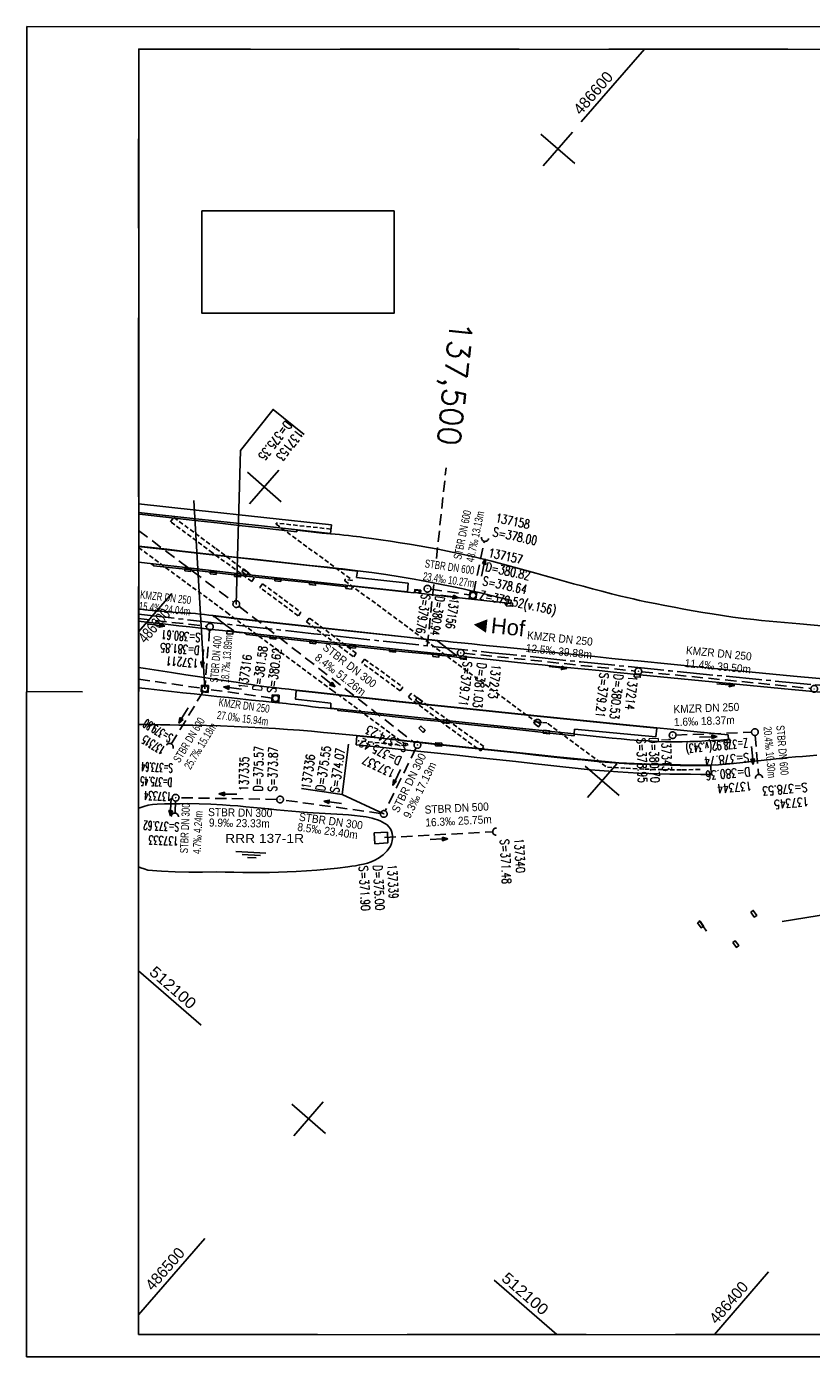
# Model space of a CAD drawing. Header units: millimetres. Extents: x 4512019 to 4513154, y 5486513 to 5486810.
# Tile 1 of 6: x 4512019 to 4512194, y 5486513 to 5486810. Entities that reach past the tile are written whole.
import ezdxf
from ezdxf.enums import TextEntityAlignment as Align

# ---------------------------------------------------------------- set-up
doc = ezdxf.new("R2010")
doc.units = ezdxf.units.MM
doc.header["$LTSCALE"] = 10
for name, pattern in [('ACHSE', [5.5, 4, -0.5, 0.5, -0.5]), ('LT00', [0]), ('LT00004', [0.6, 0.4, -0.2]), ('LT17', [0.15, 0.1, -0.05]), ('STRICHLINIE2', [0.375, 0.25, -0.125])]:
    doc.linetypes.add(name, pattern=pattern)
for name, color, linetype in [('--Ansichtsfenster', 6, 'Continuous'), ('--EK_000-Halt-Pfeil', 4, 'LT00'), ('--EK_000-Halt-Text', 140, 'LT00'), ('--EK_000-Haltung', 7, 'STRICHLINIE2'), ('--EK_000-Schacht-Text', 5, 'LT00'), ('--EK_03-Halt-Pfeil', 4, 'LT00'), ('--EK_03-Halt-Text', 140, 'LT00'), ('--EK_03-Haltung', 7, 'STRICHLINIE2'), ('--EK_03-Schacht-Text', 5, 'LT00'), ('--EK_10-Halt-Pfeil', 4, 'LT00'), ('--EK_10-Halt-Text', 140, 'LT00'), ('--EK_10-Haltung', 7, 'STRICHLINIE2'), ('--EK_10-Schacht-Text', 5, 'LT00'), ('--EK_11-Halt-Pfeil', 4, 'LT00'), ('--EK_11-Halt-Text', 140, 'LT00'), ('--EK_11-Haltung', 7, 'STRICHLINIE2'), ('--EK_11-Schacht-Text', 5, 'LT00'), ('--EK_13-Halt-Pfeil', 4, 'LT00'), ('--EK_13-Halt-Text', 140, 'LT00'), ('--EK_13-Haltung', 7, 'STRICHLINIE2'), ('--EK_13-Schacht-Text', 5, 'LT00'), ('--EK_A-TEXT-KILOMETER', 30, 'LT17'), ('--EK_BW-SCHRIFT_B', 20, 'Continuous'), ('--EK_FBR', 2, 'LT00'), ('--EK_Halt-Pfeil', 4, 'LT00'), ('--EK_RRB', 181, 'LT00'), ('--EK_RRB_SYMB', 181, 'LT00'), ('--Rahmen', 120, 'Continuous'), ('-AX-020', 30, 'ACHSE'), ('-RICHTUNG-NAME_B', 190, 'Continuous'), ('RRB_TEXT', 184, 'Continuous'), ('V_BR_KAPPE', 30, 'LT00'), ('V_BRUECK', 30, 'LT17'), ('V_KA_MULD', 182, 'LT00'), ('V_KA_PRUF', 182, 'LT00'), ('V_KA_PRUF_VERDECKT', 252, 'LT00'), ('V_L_BWID', 30, 'LT17'), ('V_L_MOENCH', 182, 'LT00'), ('V_P_SK', 182, 'LT00'), ('V_P_SK_VERDECKT', 252, 'LT00'), ('V_P_UK_DL', 182, 'LT00'), ('V_P_UK_DL_VERDECKT', 252, 'LT00'), ('V_RASTER_76', 121, 'LT00')]:
    doc.layers.add(name, color=color, linetype=linetype)
doc.layers.add('Ausschnitt', color=7, linetype='LT00004', plot=False)
doc.styles.add('Arial', font='arial.ttf')
doc.styles.add('Haltungsbeschriftung', font='arial.ttf', dxfattribs={"width": 0.75})
doc.styles.add('Kilometrierung', font='romans.shx')
doc.styles.add('schachtbeschriftung', font='romans.shx', dxfattribs={"width": 0.75, "height": 0.2})
doc.styles.get("Standard").update_dxf_attribs({"font": 'arial.ttf'})
doc.styles.add('UNIR-H', font='unir_h.shx', dxfattribs={"width": 0.8})

# ---------------------------------------------------------------- blocks, each defined once
blk = doc.blocks.new('WASSER2')
at = {"layer": '--EK_RRB_SYMB'}
for p, q in [((-0.335, 0), (0.335, 0)), ((-0.191, -0.054), (0.215, -0.054)), ((-0.071, -0.116), (0.123, -0.116))]:
    blk.add_line(p, q, dxfattribs=at)
blk = doc.blocks.new('SYMB0652')
at = {"color": 0, "linetype": 'ByBlock'}
blk.add_lwpolyline([(-0.15, -0.075), (0.15, -0.075), (0.15, 0.075), (-0.15, 0.075), (-0.15, -0.075)], dxfattribs=at)
blk = doc.blocks.new('SYMB0003')
at = {"color": 0, "linetype": 'ByBlock'}
for p, q in [((-0.015712, 0), (0.010166, 0.012015)), ((0, -0.021257), (-0.015712, 0)), ((0.010166, 0.012015), (0, -0.021257))]:
    blk.add_line(p, q, dxfattribs=at)
for points in [[(-0.031395, 0.499013), (-0.093691, 0.491144), (-0.154509, 0.475528), (-0.21289, 0.452414), (-0.267913, 0.422164), (-0.318712, 0.385257), (-0.364484, 0.342274), (-0.404509, 0.293893), (-0.438154, 0.240877), (-0.464888, 0.184062), (-0.484292, 0.124345), (-0.496058, 0.062667), (-0.5, 0)], [(-0.5, 0), (-0.496058, -0.062667), (-0.484292, -0.124345), (-0.464888, -0.184062), (-0.438154, -0.240877), (-0.404509, -0.293893), (-0.364485, -0.342274), (-0.318712, -0.385257), (-0.267914, -0.422164), (-0.21289, -0.452414), (-0.154509, -0.475529), (-0.093691, -0.491144), (-0.031395, -0.499014), (0.031395, -0.499014)], [(0.5, 0), (0.496057, 0.062667), (0.484292, 0.124345), (0.464888, 0.184062), (0.438153, 0.240877), (0.404509, 0.293893), (0.364484, 0.342274), (0.318712, 0.385257), (0.267913, 0.422164), (0.21289, 0.452414), (0.154509, 0.475528), (0.093691, 0.491144), (0.031395, 0.499013), (-0.031395, 0.499013)], [(0.031395, -0.499014), (0.093691, -0.491144), (0.154509, -0.475529), (0.21289, -0.452414), (0.267914, -0.422164), (0.318712, -0.385257), (0.364485, -0.342274), (0.404509, -0.293893), (0.438154, -0.240877), (0.464889, -0.184062), (0.484292, -0.124345), (0.496058, -0.062667), (0.5, 0)]]:
    blk.add_lwpolyline(points, dxfattribs=at)
blk = doc.blocks.new('SYMB1210')
at = {"color": 0, "linetype": 'ByBlock'}
blk.add_line((0.018815, -0.179014), (0.055623, -0.17119), dxfattribs=at)
for points in [[(-0.2, -0.2), (-0.2, 0.2), (0.2, 0.2), (0.2, -0.2), (-0.2, -0.2)], [(0.018815, 0.179014), (-0.018815, 0.179014), (-0.055623, 0.17119), (-0.09, 0.155885), (-0.120444, 0.133766), (-0.145623, 0.105801), (-0.164438, 0.073213), (-0.176067, 0.037424), (-0.18, 0)], [(-0.18, 0), (-0.176067, -0.037424), (-0.164438, -0.073213), (-0.145623, -0.105801), (-0.120444, -0.133766), (-0.09, -0.155885), (-0.055623, -0.17119), (-0.018815, -0.179014), (0.018815, -0.179014)], [(0.18, 0), (0.176067, 0.037424), (0.164438, 0.073213), (0.145623, 0.105801), (0.120444, 0.133766), (0.09, 0.155885), (0.055623, 0.17119), (0.018815, 0.179014)], [(0.055623, -0.17119), (0.09, -0.155885), (0.120444, -0.133766), (0.145623, -0.105801), (0.164438, -0.073213), (0.176067, -0.037424), (0.18, 0)]]:
    blk.add_lwpolyline(points, dxfattribs=at)
blk = doc.blocks.new('SYMB1107')
at = {"color": 0, "linetype": 'ByBlock'}
for points in [[(-0.2, 0), (-0.196157, 0.039018), (-0.184776, 0.076537), (-0.166294, 0.111114), (-0.141421, 0.141421), (-0.111114, 0.166294), (-0.076537, 0.184776), (-0.039018, 0.196157), (0, 0.2)], [(0, 0.2), (0.039018, 0.196157), (0.076537, 0.184776), (0.111114, 0.166294), (0.141421, 0.141421), (0.166294, 0.111114), (0.184776, 0.076537), (0.196157, 0.039018), (0.2, 0)]]:
    blk.add_lwpolyline(points, dxfattribs=at)
blk = doc.blocks.new('SYMB0070')
at = {"color": 0, "linetype": 'ByBlock'}
for p, q in [((-0.5, 0), (0.2, 0)), ((0.5, 0), (0.2, 0.1)), ((0.2, 0.1), (0.2, 0)), ((0.468, 0), (0.21, 0.086)), ((0.21, 0.086), (0.21, -0.086)), ((0.21, -0.086), (0.468, 0)), ((0.22, -0.072), (0.437, 0)), ((0.23, -0.058), (0.405, 0)), ((0.24, -0.045), (0.374, 0)), ((0.342, 0), (0.25, 0.031)), ((0.25, 0.031), (0.25, -0.031)), ((0.25, -0.031), (0.342, 0)), ((0.26, -0.017), (0.31, 0)), ((0.27, -0.003), (0.279, 0))]:
    blk.add_line(p, q, dxfattribs=at)
for points in [[(0.2, 0), (0.2, -0.1), (0.5, 0)], [(0.437, 0), (0.22, 0.072), (0.22, -0.072)], [(0.405, 0), (0.23, 0.058), (0.23, -0.058)], [(0.374, 0), (0.24, 0.045), (0.24, -0.045)], [(0.31, 0), (0.26, 0.017), (0.26, -0.017)], [(0.279, 0), (0.27, 0.003), (0.27, -0.003)]]:
    blk.add_lwpolyline(points, dxfattribs=at)

msp = doc.modelspace()

# ---------------------------------------------------------------- linework, layer by layer
at = {"layer": '--Ansichtsfenster', "linetype": 'Continuous'}
msp.add_lwpolyline([(4512043.57, 5486517.71), (4512968.57, 5486517.59), (4512968.61, 5486804.59), (4512043.61, 5486804.71)], close=True, dxfattribs=at)
at = {"layer": '--EK_000-Haltung'}
for p, q in [((4512043.59, 5486677.56), (4512058.77, 5486675.79)), ((4512059.45, 5486674.95), (4512058.45, 5486662.61))]:
    msp.add_line(p, q, dxfattribs=at)
at = {"layer": '--EK_03-Haltung'}
for p, q in [((4512043.59, 5486697.2), (4512064.82, 5486681.22)), ((4512118.45, 5486683.45), (4512120.83, 5486694.84)), ((4512108.88, 5486684.09), (4512117.55, 5486682.82)), ((4512066.01, 5486680.31), (4512105.29, 5486649.77)), ((4512116.3, 5486669.8), (4512154.48, 5486665.83)), ((4512155.98, 5486665.68), (4512193.78, 5486661.92)), ((4512105.55, 5486648.63), (4512098.7, 5486634.58)), ((4512051.84, 5486636.79), (4512051.72, 5486634.05)), ((4512074.45, 5486637.15), (4512052.62, 5486637.53)), ((4512097.63, 5486634.01), (4512075.94, 5486637.03))]:
    msp.add_line(p, q, dxfattribs=at)
at = {"layer": '--EK_03-Schacht-Text'}
msp.add_line((4512089.04, 5486638.27), (4512098.37, 5486633.91), dxfattribs=at)
at = {"layer": '--EK_03-Schacht-Text', "flags": 128}
for points in [[(4512080.61, 5486718.65), (4512073.63, 5486724.25), (4512066.39, 5486715.03), (4512065.42, 5486680.77)], [(4512080.01, 5486639.63), (4512089.04, 5486638.27), (4512090.51, 5486649.48)]]:
    msp.add_lwpolyline(points, dxfattribs=at)
at = {"layer": '--EK_10-Haltung'}
for p, q in [((4512043.59, 5486664.02), (4512057.64, 5486661.97)), ((4512073.43, 5486659.79), (4512059.13, 5486661.75)), ((4512058, 5486661.22), (4512050.9, 5486649.52))]:
    msp.add_line(p, q, dxfattribs=at)
at = {"layer": '--EK_10-Schacht-Text', "flags": 128}
for points in [[(4512055.95, 5486703.88), (4512058.39, 5486661.86)], [(4512218.29, 5486634.57), (4512221.4, 5486615.44), (4512187.39, 5486609.88)]]:
    msp.add_lwpolyline(points, dxfattribs=at)
at = {"layer": '--EK_11-Haltung'}
for p, q in [((4512163.65, 5486651.53), (4512180.51, 5486652.15)), ((4512181.33, 5486651.43), (4512182.11, 5486642.66))]:
    msp.add_line(p, q, dxfattribs=at)
at = {"layer": '--EK_13-Haltung'}
msp.add_line((4512098.53, 5486628.64), (4512122.75, 5486629.91), dxfattribs=at)
at = {"layer": '--EK_A-TEXT-KILOMETER', "ltscale": 2.5}
for p, q in [((4512110.13, 5486690.92), (4512112.28, 5486711.22)), ((4512108.08, 5486671.44), (4512109.53, 5486685.23))]:
    msp.add_line(p, q, dxfattribs=at)
at = {"layer": '--EK_BW-SCHRIFT_B'}
msp.add_lwpolyline([(4512057.68, 5486768.59), (4512100.68, 5486768.58), (4512100.67, 5486745.73), (4512057.68, 5486745.74)], close=True, dxfattribs=at)
at = {"layer": '--EK_FBR'}
msp.add_line((4512126.81, 5486681.61), (4512126.74, 5486680.9), dxfattribs=at)
at = {"layer": '--EK_FBR', "color": 2}
msp.add_line((4512175.38, 5486650.48), (4512175.33, 5486651.59), dxfattribs=at)
at = {"layer": '--EK_FBR'}
for points in [[(4512078.97, 5486697.25), (4512078.91, 5486696.93), (4512074.94, 5486697.37), (4512070.98, 5486697.8), (4512066.05, 5486698.35), (4512061.12, 5486698.89), (4512056.19, 5486699.45), (4512052.27, 5486699.88), (4512048.35, 5486700.32), (4512044.43, 5486700.76), (4512043.59, 5486700.85)], [(4512090.21, 5486684.9), (4512090.2, 5486684.61), (4512084.96, 5486685.19), (4512066.17, 5486687.17), (4512054, 5486688.59), (4512047.01, 5486689.33), (4512046.44, 5486689.73)], [(4512126.74, 5486680.9), (4512126.16, 5486680.96), (4512111.87, 5486682.57), (4512106.21, 5486683.21), (4512106.24, 5486683.84), (4512105.67, 5486683.89), (4512105.07, 5486683.31), (4512103.69, 5486683.44), (4512090.21, 5486684.9)], [(4512126.81, 5486681.61), (4512125.03, 5486682.05), (4512123.25, 5486682.48), (4512121.47, 5486682.92), (4512119.7, 5486683.34), (4512117.91, 5486683.75), (4512116.13, 5486684.16)], [(4512067.26, 5486674.32), (4512067.74, 5486673.98), (4512071.74, 5486673.54), (4512075.74, 5486673.11), (4512079.74, 5486672.67), (4512083.74, 5486672.23), (4512086.5, 5486671.92), (4512089.25, 5486671.61), (4512092.01, 5486671.31), (4512094.77, 5486671), (4512097.53, 5486670.71), (4512100.29, 5486670.42), (4512103.06, 5486670.14), (4512104.72, 5486669.98), (4512106.38, 5486669.82), (4512108.04, 5486669.65), (4512109.7, 5486669.49), (4512111.36, 5486669.31), (4512113.02, 5486669.12), (4512114.68, 5486668.92), (4512115.61, 5486668.8), (4512116.54, 5486668.68), (4512116.59, 5486668.98)], [(4512088.08, 5486657.31), (4512088.08, 5486657.31), (4512088.08, 5486657.02), (4512091.12, 5486656.68), (4512094.17, 5486656.34), (4512097.21, 5486656.01), (4512100.25, 5486655.67), (4512103.66, 5486655.31), (4512107.07, 5486654.95), (4512110.48, 5486654.6), (4512113.89, 5486654.24), (4512117.3, 5486653.89), (4512120.71, 5486653.53), (4512124.75, 5486653.11), (4512128.78, 5486652.68), (4512132.81, 5486652.25), (4512136.84, 5486651.81), (4512140.87, 5486651.38), (4512140.92, 5486651.7)], [(4512188.76, 5486646.53), (4512190.35, 5486646.63), (4512191.94, 5486646.74), (4512193.52, 5486646.86), (4512195.14, 5486647)], [(4512170.48, 5486607.77), (4512168.85, 5486610.13)]]:
    msp.add_lwpolyline(points, dxfattribs=at)
at = {"layer": '--EK_FBR', "color": 2}
for points in [[(4512156.88, 5486681.29), (4512155.49, 5486681.6), (4512154.11, 5486681.91), (4512152.73, 5486682.23), (4512151.34, 5486682.56), (4512149.22, 5486683.08), (4512147.1, 5486683.62), (4512144.99, 5486684.18), (4512142.88, 5486684.75), (4512140.77, 5486685.33), (4512138.66, 5486685.92), (4512136.55, 5486686.52), (4512134.45, 5486687.11), (4512132.34, 5486687.7), (4512129.88, 5486688.38), (4512127.43, 5486689.05), (4512124.97, 5486689.7), (4512122.5, 5486690.33), (4512120.03, 5486690.94), (4512117.56, 5486691.52), (4512115.08, 5486692.08), (4512112.59, 5486692.6), (4512110.48, 5486693.01), (4512108.36, 5486693.4), (4512106.24, 5486693.77), (4512104.12, 5486694.12), (4512102, 5486694.46), (4512099.87, 5486694.79), (4512097.74, 5486695.11), (4512095.61, 5486695.43), (4512093.87, 5486695.65), (4512093.07, 5486695.76), (4512092.27, 5486695.87), (4512091.47, 5486695.97), (4512090.47, 5486696.08), (4512089.47, 5486696.18), (4512088.47, 5486696.28), (4512087.47, 5486696.37), (4512086.47, 5486696.46), (4512084.59, 5486696.64), (4512082.72, 5486696.84), (4512080.84, 5486697.04), (4512078.97, 5486697.25)], [(4512116.13, 5486684.16), (4512116.13, 5486684.16), (4512113.53, 5486684.71), (4512110.92, 5486685.24), (4512108.31, 5486685.75), (4512105.16, 5486686.32), (4512102.01, 5486686.85), (4512098.85, 5486687.35), (4512095.68, 5486687.8), (4512092.51, 5486688.22), (4512090.83, 5486688.42), (4512089.15, 5486688.62), (4512087.46, 5486688.81), (4512085.78, 5486688.99), (4512081.86, 5486689.42), (4512077.95, 5486689.84), (4512074.04, 5486690.27), (4512070.13, 5486690.7), (4512065.65, 5486691.2), (4512061.18, 5486691.71), (4512056.71, 5486692.22), (4512053.3, 5486692.61), (4512049.9, 5486693), (4512046.49, 5486693.38), (4512043.59, 5486693.71)], [(4512125.18, 5486671.14), (4512122.79, 5486671.38), (4512120.4, 5486671.62), (4512118.01, 5486671.86), (4512115.62, 5486672.11), (4512113.9, 5486672.29), (4512112.18, 5486672.47), (4512110.45, 5486672.66), (4512103.6, 5486673.4), (4512083.98, 5486675.53), (4512064.94, 5486677.65), (4512060.27, 5486678.19), (4512059.28, 5486678.31), (4512058.28, 5486678.44), (4512057.28, 5486678.55), (4512056.28, 5486678.65), (4512055.28, 5486678.73), (4512054.5, 5486678.77), (4512053.72, 5486678.81), (4512052.94, 5486678.85), (4512051.14, 5486678.96), (4512049.34, 5486679.1), (4512047.54, 5486679.26), (4512045.75, 5486679.45), (4512043.96, 5486679.65), (4512043.59, 5486679.7)], [(4512156.88, 5486681.29), (4512159, 5486680.88), (4512161.12, 5486680.47), (4512163.24, 5486680.07), (4512165.37, 5486679.67), (4512167.49, 5486679.29), (4512169.62, 5486678.92), (4512171.75, 5486678.57), (4512174.06, 5486678.21), (4512176.37, 5486677.88), (4512178.69, 5486677.57), (4512181.01, 5486677.3), (4512182.72, 5486677.12), (4512184.43, 5486676.96), (4512186.14, 5486676.8), (4512187.85, 5486676.65), (4512189.56, 5486676.51), (4512191.28, 5486676.36), (4512193.71, 5486676.13), (4512196.15, 5486675.9)], [(4512043.59, 5486676.97), (4512045.4, 5486676.77), (4512048.98, 5486676.36), (4512052.57, 5486675.95), (4512055.01, 5486675.67), (4512057.46, 5486675.39), (4512059.91, 5486675.11), (4512062.36, 5486674.84), (4512064.81, 5486674.58), (4512066.04, 5486674.45), (4512067.26, 5486674.32)], [(4512155.1, 5486668.07), (4512153.09, 5486668.27), (4512149.28, 5486668.65), (4512145.48, 5486669.04), (4512141.68, 5486669.44), (4512137.88, 5486669.83), (4512134.08, 5486670.22), (4512129.63, 5486670.68), (4512125.18, 5486671.14)], [(4512116.59, 5486668.98), (4512120.02, 5486668.62), (4512123.46, 5486668.25), (4512126.9, 5486667.89), (4512130.34, 5486667.53), (4512133.78, 5486667.18), (4512136.96, 5486666.86), (4512140.13, 5486666.55), (4512143.3, 5486666.23), (4512146.48, 5486665.91), (4512149.65, 5486665.6), (4512152.83, 5486665.27), (4512154.11, 5486665.14), (4512155.39, 5486665)], [(4512214.77, 5486662.42), (4512189.86, 5486664.68), (4512169.9, 5486666.62), (4512155.1, 5486668.07)], [(4512175.33, 5486651.59), (4512173.02, 5486651.81), (4512170.71, 5486652.04), (4512168.4, 5486652.26), (4512165.39, 5486652.55), (4512162.38, 5486652.83), (4512159.37, 5486653.11), (4512151.81, 5486653.86), (4512132.63, 5486655.8), (4512113.33, 5486657.85), (4512101.88, 5486659.05), (4512082.36, 5486661.17), (4512078.81, 5486661.57), (4512077.16, 5486661.74), (4512075.51, 5486661.92), (4512073.86, 5486662.11), (4512072.16, 5486662.33), (4512070.45, 5486662.55), (4512068.75, 5486662.79), (4512067.05, 5486663.04), (4512065.35, 5486663.3), (4512063.65, 5486663.55), (4512060.47, 5486664.04), (4512057.29, 5486664.52), (4512054.11, 5486665.01), (4512050.93, 5486665.49), (4512048.04, 5486665.93), (4512045.15, 5486666.36), (4512043.59, 5486666.59)], [(4512214.45, 5486659.41), (4512189.46, 5486661.7), (4512155.58, 5486664.98), (4512155.39, 5486665)], [(4512043.59, 5486662.09), (4512045.83, 5486661.84), (4512048.37, 5486661.55), (4512050.91, 5486661.27), (4512053.45, 5486660.98), (4512055.98, 5486660.7), (4512058.52, 5486660.42), (4512061.1, 5486660.15), (4512063.68, 5486659.88), (4512066.26, 5486659.61), (4512068.84, 5486659.35), (4512071.42, 5486659.09), (4512074, 5486658.82), (4512076.58, 5486658.54), (4512077.53, 5486658.44), (4512078.48, 5486658.33), (4512079.81, 5486658.18), (4512081.13, 5486658.02), (4512082.46, 5486657.86), (4512083.78, 5486657.71), (4512085.11, 5486657.57), (4512086.44, 5486657.44), (4512087.26, 5486657.37), (4512088.08, 5486657.31)], [(4512043.59, 5486662.09), (4512045.83, 5486661.84), (4512048.37, 5486661.55), (4512050.91, 5486661.27), (4512053.45, 5486660.98), (4512055.98, 5486660.7), (4512058.52, 5486660.42), (4512061.1, 5486660.15), (4512063.68, 5486659.88), (4512066.26, 5486659.61), (4512068.84, 5486659.35), (4512071.42, 5486659.09), (4512074, 5486658.82), (4512076.58, 5486658.54), (4512077.53, 5486658.44), (4512078.48, 5486658.33), (4512079.81, 5486658.18), (4512081.13, 5486658.02), (4512082.46, 5486657.86), (4512083.78, 5486657.71), (4512085.11, 5486657.57), (4512086.44, 5486657.44), (4512087.26, 5486657.37), (4512088.08, 5486657.31)], [(4512188.76, 5486646.53), (4512186.72, 5486646.29), (4512184.69, 5486646.06), (4512182.65, 5486645.83), (4512180.61, 5486645.6), (4512178.57, 5486645.39), (4512176.52, 5486645.2), (4512174.84, 5486645.05), (4512173.16, 5486644.9), (4512171.48, 5486644.77), (4512164.62, 5486644.85), (4512157.76, 5486645.03), (4512150.9, 5486645.32), (4512146.26, 5486645.78), (4512141.63, 5486646.24), (4512136.99, 5486646.7), (4512132.36, 5486647.17), (4512125.23, 5486647.9), (4512118.1, 5486648.65), (4512110.97, 5486649.42), (4512107.86, 5486649.76), (4512104.75, 5486650.1), (4512101.64, 5486650.44), (4512098.53, 5486650.77), (4512095.42, 5486651.1), (4512092.3, 5486651.42), (4512089.91, 5486651.66), (4512087.52, 5486651.89), (4512084.86, 5486652.13), (4512082.2, 5486652.37), (4512079.53, 5486652.59), (4512076.87, 5486652.79), (4512074.2, 5486652.97), (4512071.12, 5486653.16), (4512068.04, 5486653.31), (4512064.95, 5486653.44), (4512061.87, 5486653.55), (4512058.78, 5486653.64), (4512055.7, 5486653.71), (4512052.61, 5486653.77), (4512050.55, 5486653.8), (4512048.5, 5486653.83), (4512046.45, 5486653.86), (4512044.39, 5486653.89), (4512043.59, 5486653.91)], [(4512140.92, 5486651.7), (4512140.92, 5486651.7), (4512143.03, 5486651.48), (4512145.14, 5486651.25), (4512147.25, 5486651.04), (4512149.37, 5486650.83), (4512151.36, 5486650.65), (4512153.35, 5486650.48), (4512155.34, 5486650.34), (4512157.34, 5486650.21), (4512159.34, 5486650.12), (4512161.33, 5486650.05), (4512163.33, 5486650.03), (4512165.05, 5486650.03), (4512166.77, 5486650.07), (4512168.5, 5486650.12), (4512170.22, 5486650.2), (4512171.94, 5486650.28), (4512173.66, 5486650.38), (4512175.38, 5486650.48)]]:
    msp.add_lwpolyline(points, dxfattribs=at)
at = {"layer": '--EK_RRB'}
msp.add_lwpolyline([(4512043.59, 5486635.18), (4512043.83, 5486635.28), (4512044.77, 5486635.6), (4512045.74, 5486635.84), (4512046.72, 5486636.01), (4512047.71, 5486636.1), (4512049.4, 5486636.14), (4512051.08, 5486636.17), (4512052.77, 5486636.2), (4512054.46, 5486636.21), (4512057.09, 5486636.18), (4512059.72, 5486636.09), (4512062.35, 5486635.95), (4512064.07, 5486635.83), (4512065.79, 5486635.69), (4512067.51, 5486635.53), (4512069.23, 5486635.37), (4512070.95, 5486635.19), (4512072.67, 5486635.02), (4512074.39, 5486634.84), (4512076.11, 5486634.67), (4512077.83, 5486634.51), (4512079.56, 5486634.37), (4512081.29, 5486634.24), (4512082.61, 5486634.16), (4512083.93, 5486634.08), (4512085.24, 5486634.01), (4512086.56, 5486633.94), (4512087.88, 5486633.87), (4512089.19, 5486633.78), (4512090.49, 5486633.68), (4512091.79, 5486633.56), (4512093.08, 5486633.42), (4512093.75, 5486633.33), (4512094.41, 5486633.23), (4512095.07, 5486633.11), (4512095.74, 5486632.96), (4512096.41, 5486632.78), (4512096.99, 5486632.59), (4512097.56, 5486632.37), (4512098.11, 5486632.11), (4512098.63, 5486631.8), (4512099.09, 5486631.45), (4512099.5, 5486631.04), (4512099.83, 5486630.57), (4512100.06, 5486630.09), (4512100.21, 5486629.56), (4512100.29, 5486629.01), (4512100.3, 5486628.45), (4512100.23, 5486627.9), (4512100.07, 5486627.3), (4512099.83, 5486626.73), (4512099.51, 5486626.19), (4512099.12, 5486625.69), (4512098.69, 5486625.22), (4512098.21, 5486624.79), (4512097.69, 5486624.4), (4512097.16, 5486624.04), (4512096.36, 5486623.61), (4512095.53, 5486623.25), (4512094.69, 5486622.95), (4512093.84, 5486622.71), (4512092.96, 5486622.52), (4512092.08, 5486622.36), (4512091.2, 5486622.22), (4512090.31, 5486622.1), (4512088, 5486621.82), (4512085.69, 5486621.57), (4512083.38, 5486621.35), (4512081.07, 5486621.18), (4512078.77, 5486621.04), (4512076.79, 5486620.95), (4512074.81, 5486620.89), (4512072.83, 5486620.86), (4512070.84, 5486620.84), (4512068.86, 5486620.85), (4512066.87, 5486620.86), (4512064.89, 5486620.89), (4512062.9, 5486620.92), (4512060.91, 5486620.95), (4512057.85, 5486620.9), (4512054.79, 5486620.91), (4512051.74, 5486621), (4512048.68, 5486621.14), (4512045.63, 5486621.35), (4512044.87, 5486621.62), (4512044.12, 5486621.9), (4512043.58, 5486622.11)], dxfattribs=at)
at = {"layer": '--Rahmen'}
for p, q in [((4512018.57, 5486512.72), (4512018.61, 5486809.72)), ((4512018.61, 5486809.72), (4513153.61, 5486809.57)), ((4512031.09, 5486661.21), (4512018.59, 5486661.22)), ((4513153.57, 5486512.57), (4512018.57, 5486512.72))]:
    msp.add_line(p, q, dxfattribs=at)
msp.add_lwpolyline([(4512043.61, 5486804.71), (4512968.61, 5486804.59), (4512968.57, 5486517.59), (4512043.57, 5486517.71)], close=True, dxfattribs=at)
at = {"layer": '-AX-020', "ltscale": 0.2, "flags": 128}
msp.add_lwpolyline([(4512043.59, 5486678.5), (4512062.87, 5486676.35), (4512082.75, 5486674.16), (4512102.63, 5486672.02), (4512122.52, 5486669.92), (4512142.41, 5486667.86), (4512162.31, 5486665.86), (4512182.22, 5486663.93), (4512202.13, 5486662.06), (4512222.05, 5486660.26), (4512230, 5486659.56), (4512249.93, 5486657.87), (4512269.87, 5486656.26), (4512289.81, 5486654.73), (4512309.76, 5486653.28), (4512329.71, 5486651.91), (4512349.67, 5486650.62), (4512369.63, 5486649.41), (4512389.6, 5486648.28), (4512409.57, 5486647.23), (4512429.55, 5486646.26), (4512449.53, 5486645.37), (4512469.51, 5486644.55), (4512489.5, 5486643.82), (4512509.49, 5486643.17), (4512529.48, 5486642.6), (4512549.47, 5486642.11), (4512569.47, 5486641.7), (4512589.47, 5486641.37), (4512609.47, 5486641.11), (4512629.46, 5486640.94), (4512649.46, 5486640.85), (4512669.46, 5486640.84), (4512689.46, 5486640.91), (4512709.46, 5486641.06), (4512729.46, 5486641.29), (4512749.46, 5486641.59), (4512769.46, 5486641.98), (4512789.45, 5486642.45), (4512809.44, 5486643), (4512829.43, 5486643.63), (4512849.42, 5486644.34), (4512869.4, 5486645.12), (4512889.39, 5486645.99), (4512909.36, 5486646.94), (4512929.34, 5486647.97), (4512949.31, 5486649.08), (4512968.59, 5486650.22)], dxfattribs=at)
at = {"layer": 'Ausschnitt', "ltscale": 10}
for points in [[(4512043.61, 5486804.71), (4512043.57, 5486517.71)], [(4512968.61, 5486804.59), (4512043.61, 5486804.71)], [(4512043.57, 5486517.71), (4512968.57, 5486517.59)]]:
    msp.add_lwpolyline(points, dxfattribs=at)
at = {"layer": 'V_BR_KAPPE'}
for p, q in [((4512103.8, 5486685.42), (4512092.3, 5486686.68)), ((4512086.51, 5486657.53), (4512086.56, 5486658.63)), ((4512171.45, 5486644.68), (4512171.53, 5486642.72))]:
    msp.add_line(p, q, dxfattribs=at)
for points in [[(4512043.6, 5486703.19), (4512056.44, 5486701.77), (4512071.56, 5486700.09), (4512086.65, 5486698.45)], [(4512086.65, 5486698.45), (4512086.47, 5486696.55), (4512071.06, 5486698.21), (4512056.35, 5486699.84), (4512043.59, 5486701.25)], [(4512092.47, 5486688.15), (4512085.75, 5486688.92), (4512070.14, 5486690.65), (4512056.68, 5486692.15), (4512043.59, 5486693.64)], [(4512103.8, 5486685.42), (4512103.64, 5486683.5), (4512085.01, 5486685.51), (4512066.19, 5486687.56), (4512054.05, 5486688.91), (4512043.59, 5486690.1)], [(4512092.47, 5486688.15), (4512092.3, 5486686.77), (4512092.3, 5486686.68)], [(4512112.44, 5486670.9), (4512114.4, 5486669.45), (4512114.66, 5486669.4), (4512114.64, 5486669.29), (4512103.09, 5486670.49), (4512083.76, 5486672.59), (4512064.81, 5486674.66), (4512064.83, 5486674.81), (4512063.11, 5486676.07), (4512060.63, 5486677.96), (4512060.27, 5486678.01), (4512060.29, 5486678.13), (4512064.89, 5486677.59), (4512084.02, 5486675.47), (4512103.57, 5486673.35), (4512110.44, 5486672.59), (4512110.42, 5486672.47), (4512112.44, 5486670.9)], [(4512086.56, 5486658.63), (4512078.64, 5486659.55), (4512078.82, 5486661.49), (4512082.36, 5486661.09), (4512101.83, 5486658.98), (4512113.34, 5486657.77), (4512132.6, 5486655.71), (4512151.79, 5486653.79), (4512159.37, 5486653.03)], [(4512086.51, 5486657.53), (4512100.33, 5486656.06), (4512120.81, 5486653.91), (4512140.88, 5486651.8), (4512141, 5486652.85)], [(4512159.37, 5486653.03), (4512159.12, 5486651.1), (4512149.64, 5486652.02), (4512141, 5486652.85)], [(4512092.22, 5486649.37), (4512092.33, 5486651.38), (4512096.97, 5486650.87), (4512101.61, 5486650.36), (4512106.25, 5486649.86), (4512110.89, 5486649.36), (4512114.46, 5486648.98), (4512118.04, 5486648.61), (4512121.61, 5486648.23), (4512125.19, 5486647.85), (4512128.76, 5486647.46), (4512132.34, 5486647.07), (4512134.4, 5486646.84), (4512136.46, 5486646.61), (4512138.53, 5486646.39), (4512140.59, 5486646.17), (4512142.66, 5486645.96), (4512144.72, 5486645.75), (4512146.79, 5486645.57), (4512148.86, 5486645.4), (4512150.93, 5486645.25), (4512153.2, 5486645.12), (4512155.48, 5486645.01), (4512157.76, 5486644.92), (4512160.04, 5486644.85), (4512162.32, 5486644.8), (4512164.6, 5486644.76), (4512166.88, 5486644.73), (4512169.17, 5486644.7), (4512171.45, 5486644.68)], [(4512171.53, 5486642.72), (4512169.21, 5486642.74), (4512166.89, 5486642.76), (4512164.57, 5486642.79), (4512162.25, 5486642.82), (4512159.93, 5486642.88), (4512157.61, 5486642.94), (4512155.29, 5486643.03), (4512152.98, 5486643.14), (4512150.67, 5486643.28), (4512148.62, 5486643.43), (4512146.57, 5486643.6), (4512144.53, 5486643.78), (4512142.49, 5486643.98), (4512140.44, 5486644.19), (4512138.4, 5486644.41), (4512136.36, 5486644.64), (4512134.32, 5486644.87), (4512132.28, 5486645.1), (4512127.9, 5486645.59), (4512123.52, 5486646.07), (4512119.15, 5486646.54), (4512114.77, 5486647), (4512110.39, 5486647.46), (4512106.66, 5486647.86), (4512102.93, 5486648.24), (4512097.58, 5486648.81), (4512092.22, 5486649.37)]]:
    msp.add_lwpolyline(points, dxfattribs=at)
at = {"layer": 'V_BRUECK'}
msp.add_line((4512081.09, 5486676.81), (4512081.71, 5486677.65), dxfattribs=at)
for points in [[(4512060.85, 5486693.19), (4512069.42, 5486686.67), (4512068.86, 5486685.83), (4512060.12, 5486692.2), (4512050.75, 5486699.14), (4512051.47, 5486700.12), (4512060.85, 5486693.19)], [(4512070.68, 5486684.48), (4512071.29, 5486685.29), (4512079.86, 5486678.99), (4512079.26, 5486678.15), (4512070.68, 5486684.48)], [(4512081.09, 5486676.81), (4512091.65, 5486668.97), (4512092.21, 5486669.84), (4512081.71, 5486677.65)], [(4512094.07, 5486668.5), (4512102.62, 5486662.22), (4512102.01, 5486661.39), (4512093.47, 5486667.67), (4512094.07, 5486668.5)], [(4512120.03, 5486648), (4512120.74, 5486648.95), (4512113.11, 5486654.53), (4512104.49, 5486660.84), (4512103.86, 5486660.02), (4512112.41, 5486653.58), (4512120.03, 5486648)]]:
    msp.add_lwpolyline(points, dxfattribs=at)
at = {"layer": 'V_L_BWID'}
msp.add_line((4512103.32, 5486649.13), (4512092.61, 5486650.25), dxfattribs=at)
for points in [[(4512086.55, 5486697.52), (4512074.34, 5486698.85), (4512074.34, 5486698.64), (4512091.36, 5486686.07), (4512089.69, 5486686.25), (4512089.64, 5486685.99), (4512132.31, 5486654.5), (4512135.09, 5486654.19), (4512135.09, 5486654), (4512148.15, 5486644.37)], [(4512103.32, 5486649.13), (4512103.34, 5486649.35), (4512086.99, 5486661.42), (4512063.71, 5486678.57), (4512043.59, 5486693.43)], [(4512169.01, 5486643.82), (4512164.84, 5486643.77), (4512160.66, 5486643.8), (4512156.49, 5486643.92), (4512152.32, 5486644.11), (4512148.15, 5486644.37)]]:
    msp.add_lwpolyline(points, dxfattribs=at)
at = {"layer": 'V_L_MOENCH'}
msp.add_lwpolyline([(4512099.16, 5486629.83), (4512099.25, 5486627.45), (4512096.38, 5486627.24), (4512096.25, 5486629.68), (4512099.16, 5486629.83)], dxfattribs=at)
at = {"layer": 'V_RASTER_76'}
for p, q in [((4512142.49, 5486788.44), (4512156.62, 5486804.7)), ((4512133.98, 5486778.63), (4512140.54, 5486786.18)), ((4512133.48, 5486785.69), (4512141.03, 5486779.13)), ((4512075.45, 5486703.64), (4512067.9, 5486710.2)), ((4512068.39, 5486703.15), (4512074.95, 5486710.7)), ((4512043.59, 5486674.6), (4512050.98, 5486683.1)), ((4512150.94, 5486638.06), (4512143.39, 5486644.61)), ((4512150.44, 5486645.11), (4512143.88, 5486637.56)), ((4512043.58, 5486598.86), (4512057.55, 5486586.72)), ((4512084.85, 5486569.62), (4512078.3, 5486562.07)), ((4512077.8, 5486569.13), (4512085.35, 5486562.57)), ((4512077.8, 5486569.13), (4512085.35, 5486562.57)), ((4512058.35, 5486539.11), (4512043.57, 5486522.1)), ((4512172.21, 5486517.7), (4512184.34, 5486531.66)), ((4512123.03, 5486529.83), (4512136.99, 5486517.7))]:
    msp.add_line(p, q, dxfattribs=at)

# ---------------------------------------------------------------- block references
at = {"layer": '--EK_000-Halt-Pfeil'}
for p, xscale, yscale, zscale, rotation in [((4512047.46, 5486676.1), 3.999999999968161, 3.999999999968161, 3.999999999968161, 353.3491596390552), ((4512057.94, 5486668.63), 3.999999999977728, 3.999999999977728, 3.999999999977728, 265.3356135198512)]:
    msp.add_blockref('SYMB0070', p, dxfattribs=dict(at, xscale=xscale, yscale=yscale, zscale=zscale, rotation=rotation))
at = {"layer": '--EK_03-Halt-Pfeil'}
for p, xscale, yscale, zscale, rotation in [((4512120.62, 5486688.94), 4.000000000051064, 4.000000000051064, 4.000000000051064, 78.20469952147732), ((4512113.07, 5486682.47), 4.000000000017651, 4.000000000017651, 4.000000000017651, 351.7025395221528), ((4512085.92, 5486663.5), 4.000000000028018, 4.000000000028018, 4.000000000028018, 322.1309895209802), ((4512137.28, 5486666.62), 3.999999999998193, 3.999999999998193, 3.999999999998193, 354.0641095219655), ((4512174.78, 5486662.8), 4.000000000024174, 4.000000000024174, 4.000000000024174, 354.3165295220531), ((4512101.23, 5486642.04), 3.999999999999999, 3.999999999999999, 3.999999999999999, 244.0046695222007), ((4512063.55, 5486638.34), 4.000000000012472, 4.000000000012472, 4.000000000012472, 179.008199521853), ((4512050.78, 5486635.46), 4.000000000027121, 4.000000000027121, 4.000000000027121, 267.5085895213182), ((4512086.92, 5486636.51), 3.999999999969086, 3.999999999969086, 3.999999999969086, 172.0647895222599)]:
    msp.add_blockref('SYMB0070', p, dxfattribs=dict(at, xscale=xscale, yscale=yscale, zscale=zscale, rotation=rotation))
at = {"layer": '--EK_10-Halt-Pfeil'}
for p, xscale, yscale, zscale, rotation in [((4512064.56, 5486662.02), 4.000000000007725, 4.000000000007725, 4.000000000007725, 172.1827595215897), ((4512053.59, 5486655.88), 4.000000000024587, 4.000000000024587, 4.000000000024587, 238.763229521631)]:
    msp.add_blockref('SYMB0070', p, dxfattribs=dict(at, xscale=xscale, yscale=yscale, zscale=zscale, rotation=rotation))
at = {"layer": '--EK_11-Halt-Pfeil'}
for p, xscale, yscale, zscale, rotation in [((4512170.88, 5486651.11), 4.000000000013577, 4.000000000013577, 4.000000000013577, 2.104309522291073), ((4512180.72, 5486646.96), 3.99999999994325, 3.99999999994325, 3.99999999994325, 275.1336695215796)]:
    msp.add_blockref('SYMB0070', p, dxfattribs=dict(at, xscale=xscale, yscale=yscale, zscale=zscale, rotation=rotation))
at = {"layer": '--EK_13-Halt-Pfeil', "xscale": 4.000000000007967, "yscale": 4.000000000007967, "zscale": 4.000000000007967, "rotation": 2.993259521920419}
msp.add_blockref('SYMB0070', (4512110.69, 5486628.28), dxfattribs=at)
at = {"layer": '--EK_Halt-Pfeil', "xscale": 3.999999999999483, "yscale": 3.999999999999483, "zscale": 3.999999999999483, "rotation": 275.133067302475}
msp.add_blockref('SYMB0070', (4512180.72, 5486646.96), dxfattribs=at)
at = {"layer": '--EK_RRB_SYMB', "xscale": 10.00000000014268, "yscale": 10.00000000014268, "zscale": 10.00000000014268, "rotation": 356.925459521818}
msp.add_blockref('WASSER2', (4512068.67, 5486625.32), dxfattribs=at)
at = {"layer": 'V_KA_MULD'}
for p, xscale, yscale, zscale, rotation in [((4512118.29, 5486682.72), 3.800000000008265, 3.800000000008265, 3.800000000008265, 353.2218210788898), ((4512058.39, 5486661.86), 3.800000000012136, 3.800000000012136, 3.800000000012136, 356.9324595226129), ((4512074.18, 5486659.69), 3.800000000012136, 3.800000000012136, 3.800000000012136, 356.9324595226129)]:
    msp.add_blockref('SYMB1210', p, dxfattribs=dict(at, xscale=xscale, yscale=yscale, zscale=zscale, rotation=rotation))
at = {"layer": 'V_KA_PRUF', "xscale": 1.500000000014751, "yscale": 1.500000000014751, "zscale": 1.500000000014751, "rotation": 4.689559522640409}
for p in [(4512108.13, 5486684.2), (4512059.52, 5486675.7), (4512115.56, 5486669.88), (4512155.23, 5486665.76), (4512194.53, 5486661.84), (4512181.26, 5486652.18), (4512162.9, 5486651.5), (4512051.87, 5486637.54), (4512075.2, 5486637.14), (4512098.37, 5486633.91)]:
    msp.add_blockref('SYMB0003', p, dxfattribs=at)
at = {"layer": 'V_KA_PRUF_VERDECKT', "xscale": 1.500000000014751, "yscale": 1.500000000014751, "zscale": 1.500000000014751, "rotation": 4.689559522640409}
for p in [(4512065.42, 5486680.77), (4512105.88, 5486649.31)]:
    msp.add_blockref('SYMB0003', p, dxfattribs=at)
at = {"layer": 'V_P_SK'}
for p, xscale, yscale, zscale, rotation in [((4512054.6, 5486688.48), 4.50000000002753, 4.50000000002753, 4.50000000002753, 353.7438927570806), ((4512060.28, 5486687.82), 4.500000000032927, 4.500000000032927, 4.500000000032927, 353.3745086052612), ((4512067.41, 5486687.92), 4.500000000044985, 4.500000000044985, 4.500000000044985, 321.6763857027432), ((4512065.75, 5486687.23), 4.500000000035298, 4.500000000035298, 4.500000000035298, 353.966157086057), ((4512074.71, 5486686.25), 4.500000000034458, 4.500000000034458, 4.500000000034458, 353.308426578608), ((4512082.48, 5486685.39), 4.500000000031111, 4.500000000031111, 4.500000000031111, 354.0519992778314), ((4512090.59, 5486684.51), 4.500000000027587, 4.500000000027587, 4.500000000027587, 354.0787307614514), ((4512105.91, 5486683.61), 4.500000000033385, 4.500000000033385, 4.500000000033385, 353.814122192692), ((4512126.42, 5486680.69), 4.500000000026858, 4.500000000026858, 4.500000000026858, 355.3171046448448), ((4512063.99, 5486674.43), 4.499999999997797, 4.499999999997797, 4.499999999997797, 173.8960140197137), ((4512073.58, 5486673.34), 4.500000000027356, 4.500000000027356, 4.500000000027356, 353.7913055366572), ((4512082.53, 5486672.34), 4.500000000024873, 4.500000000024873, 4.500000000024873, 353.6379476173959), ((4512091.39, 5486671.37), 4.50000000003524, 4.50000000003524, 4.50000000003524, 353.7412628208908), ((4512100.31, 5486670.43), 4.500000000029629, 4.500000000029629, 4.500000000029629, 354.2458378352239), ((4512110.06, 5486669.36), 4.500000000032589, 4.500000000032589, 4.500000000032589, 353.7872683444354), ((4512116.15, 5486668.8), 4.500000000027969, 4.500000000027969, 4.500000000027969, 353.9810396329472), ((4512155.02, 5486664.82), 4.499999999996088, 4.499999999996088, 4.499999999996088, 174.358470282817), ((4512112.31, 5486654.53), 4.500000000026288, 4.500000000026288, 4.500000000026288, 354.0882145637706), ((4512134.68, 5486652.19), 4.500000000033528, 4.500000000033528, 4.500000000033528, 353.82699391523), ((4512110.64, 5486649.42), 4.500000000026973, 4.500000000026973, 4.500000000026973, 356.9324595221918), ((4512175.05, 5486650.19), 4.500000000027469, 4.500000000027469, 4.500000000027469, 4.689559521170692), ((4512181.01, 5486611.63), 4.500000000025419, 4.500000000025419, 4.500000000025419, 304.5948337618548), ((4512169.13, 5486609.25), 4.500000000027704, 4.500000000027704, 4.500000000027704, 304.6383796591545), ((4512176.99, 5486604.85), 4.500000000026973, 4.500000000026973, 4.500000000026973, 307.917004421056)]:
    msp.add_blockref('SYMB0652', p, dxfattribs=dict(at, xscale=xscale, yscale=yscale, zscale=zscale, rotation=rotation))
at = {"layer": 'V_P_SK_VERDECKT'}
for p, xscale, yscale, zscale, rotation in [((4512106.17, 5486659.23), 4.500000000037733, 4.500000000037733, 4.500000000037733, 325.7733501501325), ((4512106.89, 5486652.83), 4.500000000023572, 4.500000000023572, 4.500000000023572, 315.4732828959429), ((4512132.62, 5486654.06), 4.50000000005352, 4.50000000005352, 4.50000000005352, 323.6424953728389)]:
    msp.add_blockref('SYMB0652', p, dxfattribs=dict(at, xscale=xscale, yscale=yscale, zscale=zscale, rotation=rotation))
at = {"layer": 'V_P_UK_DL'}
for p, xscale, yscale, zscale, rotation in [((4512120.98, 5486695.57), 4.000000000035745, 4.000000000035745, 4.000000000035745, 170.6463440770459), ((4512050.51, 5486648.88), 3.999999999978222, 3.999999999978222, 3.999999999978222, 332.6659006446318), ((4512182.18, 5486641.91), 3.999999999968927, 3.999999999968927, 3.999999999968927, 4.689559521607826), ((4512051.68, 5486633.3), 3.999999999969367, 3.999999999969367, 3.999999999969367, 356.9324595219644), ((4512123.5, 5486629.95), 3.999999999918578, 3.999999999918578, 3.999999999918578, 85.76984803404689)]:
    msp.add_blockref('SYMB1107', p, dxfattribs=dict(at, xscale=xscale, yscale=yscale, zscale=zscale, rotation=rotation))
at = {"layer": 'V_P_UK_DL_VERDECKT', "xscale": 3.999999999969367, "yscale": 3.999999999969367, "zscale": 3.999999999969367, "rotation": 356.9324595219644}
msp.add_blockref('SYMB1107', (4512132.72, 5486654.21), dxfattribs=at)

# ---------------------------------------------------------------- texts
at = {"layer": '--EK_000-Halt-Text', "style": 'Haltungsbeschriftung'}
for s, rotation, width, p in [('KMZR DN 250', 353.3492, 0.7, (4512043.86, 5486682.06)), ('15.4‰ 24.04m', 353.3492, 0.7, (4512043.56, 5486679.52)), ('18.7‰ 13.89m', 85.3356, 0.65, (4512063.71, 5486663.08)), ('STBR DN 400', 85.3356, 0.65, (4512061.32, 5486663.22))]:
    msp.add_text(s, height=1.8, rotation=rotation, dxfattribs=dict(at, width=width)).set_placement(p)
at = {"layer": '--EK_000-Schacht-Text', "style": 'schachtbeschriftung'}
for s, width, p in [('S=380.61', 0.65, (4512057.49, 5486674.27)), ('D=381.85', 0.65, (4512057.26, 5486671.4)), ('137211', 0.7, (4512057.02, 5486668.53))]:
    msp.add_text(s, height=2, rotation=175.3356, dxfattribs=dict(at, width=width)).set_placement(p)
at = {"layer": '--EK_03-Halt-Text', "style": 'Haltungsbeschriftung'}
for s, rotation, width, p in [('STBR DN 600', 78.2047, 0.7, (4512115.65, 5486690.59)), ('48.7‰ 13.13m', 78.2047, 0.7, (4512118.47, 5486690)), ('STBR DN 600', 351.7025, 0.7, (4512107.43, 5486688.99)), ('23.4‰ 10.27m', 351.7025, 0.7, (4512107.01, 5486686.14)), ('KMZR DN 250', 354.0641, 0.9, (4512130.31, 5486672.97)), ('STBR DN 300', 322.131, 0.9, (4512084.54, 5486670.76)), ('12.5‰ 39.88m', 354.0641, 0.9, (4512130.01, 5486670.1)), ('KMZR DN 250', 354.3165, 0.9, (4512165.81, 5486669.61)), ('8.4‰ 51.26m', 322.131, 0.9, (4512082.77, 5486668.49)), ('11.4‰ 39.50m', 354.3165, 0.9, (4512165.52, 5486666.74)), ('STBR DN 300', 64.0047, 0.9, (4512101.63, 5486634.01)), ('9.3‰ 17.13m', 64.0047, 0.9, (4512104.22, 5486632.75)), ('STBR DN 300', 87.5086, 0.7, (4512054.6, 5486625.1)), ('STBR DN 300', 359.0082, 0.9, (4512059.11, 5486633.44)), ('4.7‰ 4.24m', 87.5086, 0.7, (4512057.48, 5486624.97)), ('9.9‰ 23.33m', 359.0082, 0.9, (4512059.29, 5486631.1)), ('8.5‰ 23.40m', 352.0648, 0.9, (4512078.97, 5486630.16)), ('STBR DN 300', 352.0648, 0.9, (4512079.34, 5486632.42))]:
    msp.add_text(s, height=1.8, rotation=rotation, dxfattribs=dict(at, width=width)).set_placement(p)
at = {"layer": '--EK_03-Schacht-Text', "style": 'schachtbeschriftung'}
for s, rotation, width, p in [('D=375.35', 232.131, 0.75, (4512076.38, 5486721.85)), ('137153', 232.131, 0.75, (4512078.9, 5486719.88)), ('137158', 348.2013, 0.75, (4512123.22, 5486699.11)), ('S=378.00', 348.2013, 0.75, (4512122.57, 5486695.98)), ('137157', 348.2047, 0.75, (4512121.6, 5486691.31)), ('D=380.82', 348.2047, 0.75, (4512120.94, 5486688.17)), ('S=378.64', 348.2047, 0.75, (4512120.29, 5486685.04)), ('S=379.76', 261.7025, 0.65, (4512106.81, 5486683.04)), ('D=380.94', 261.7025, 0.65, (4512109.97, 5486682.58)), ('Z=379.52(v.156)', 348.2047, 0.75, (4512119.64, 5486681.91)), ('137156', 261.7025, 0.65, (4512113.14, 5486682.11)), ('S=379.71', 264.0641, 0.75, (4512116.12, 5486668.06)), ('D=381.03', 264.0641, 0.75, (4512119.31, 5486667.73)), ('137213', 264.0641, 0.75, (4512122.49, 5486667.4)), ('S=379.21', 264.3165, 0.75, (4512146.66, 5486665.53)), ('D=380.53', 264.3165, 0.75, (4512149.85, 5486665.21)), ('137214', 264.3165, 0.75, (4512153.03, 5486664.89)), ('S=374.23', 154.0047, 0.75, (4512103.98, 5486649.4)), ('D=375.42', 154.0047, 0.75, (4512102.58, 5486646.52)), ('D=375.57', 89.0082, 0.75, (4512071.28, 5486638.96)), ('S=373.87', 89.0082, 0.75, (4512074.48, 5486638.9)), ('D=375.55', 82.0648, 0.75, (4512085.14, 5486638.98)), ('S=374.07', 82.0648, 0.75, (4512088.31, 5486638.54)), ('S=373.64', 177.5086, 0.5, (4512051.27, 5486645.17)), ('137335', 89.0082, 0.75, (4512068.08, 5486639.01)), ('137336', 82.0648, 0.75, (4512081.97, 5486639.42)), ('137337', 154.0047, 0.75, (4512101.18, 5486643.65)), ('D=375.45', 177.5086, 0.5, (4512051.14, 5486641.97)), ('137334', 177.5086, 0.6, (4512051, 5486638.78)), ('S=373.62', 177.5125, 0.6, (4512052.69, 5486632.01)), ('137333', 177.5125, 0.65, (4512052.55, 5486628.82))]:
    msp.add_text(s, height=2, rotation=rotation, dxfattribs=dict(at, width=width)).set_placement(p)
at = {"layer": '--EK_10-Halt-Text', "style": 'Haltungsbeschriftung', "width": 0.7}
for s, rotation, p in [('KMZR DN 250', 352.1828, (4512061.39, 5486658.01)), ('27.0‰ 15.94m', 352.1828, (4512061, 5486655.16)), ('STBR DN 600', 58.7632, (4512052.72, 5486645.19)), ('25.7‰ 15.18m', 58.7632, (4512055.18, 5486643.69))]:
    msp.add_text(s, height=1.8, rotation=rotation, dxfattribs=at).set_placement(p)
at = {"layer": '--EK_10-Schacht-Text', "style": 'schachtbeschriftung'}
for s, rotation, width, p in [('137316', 82.1828, 0.75, (4512067.86, 5486661.71)), ('D=381.58', 82.1828, 0.75, (4512071.03, 5486661.28)), ('S=380.62', 82.1828, 0.75, (4512074.2, 5486660.84)), ('S=379.80', 148.7653, 0.5, (4512051.41, 5486651.52)), ('137315', 148.7653, 0.5, (4512049.75, 5486648.78))]:
    msp.add_text(s, height=2, rotation=rotation, dxfattribs=dict(at, width=width)).set_placement(p)
at = {"layer": '--EK_11-Halt-Text', "style": 'Haltungsbeschriftung'}
for s, rotation, width, p in [('KMZR DN 250', 2.1043, 0.9, (4512163.11, 5486656.39)), ('1.6‰ 18.37m', 2.1043, 0.9, (4512163.21, 5486653.51)), ('20.4‰ 10.30m', 275.1337, 0.7, (4512183.18, 5486653.36)), ('STBR DN 600', 275.1337, 0.7, (4512186.04, 5486653.62))]:
    msp.add_text(s, height=1.8, rotation=rotation, dxfattribs=dict(at, width=width)).set_placement(p)
at = {"layer": '--EK_11-Schacht-Text', "style": 'schachtbeschriftung'}
for s, rotation, width, p in [('S=378.95', 272.1043, 0.75, (4512154.85, 5486650.81)), ('D=380.70', 272.1043, 0.75, (4512157.62, 5486650.94)), ('137343', 272.1043, 0.75, (4512160.39, 5486651.07)), ('Z=378.92(v.343)', 185.1337, 0.6, (4512179.62, 5486650.74)), ('S=378.74', 185.1337, 0.75, (4512179.91, 5486647.55)), ('D=380.36', 185.1337, 0.75, (4512180.19, 5486644.36)), ('137344', 185.1337, 0.75, (4512180.48, 5486641.18)), ('S=378.53', 185.1302, 0.75, (4512192.9, 5486640.89)), ('137345', 185.1302, 0.75, (4512193.18, 5486637.7))]:
    msp.add_text(s, height=2, rotation=rotation, dxfattribs=dict(at, width=width)).set_placement(p)
at = {"layer": '--EK_13-Halt-Text', "style": 'Haltungsbeschriftung', "width": 0.9}
for s, p in [('STBR DN 500', (4512107.54, 5486633.95)), ('16.3‰ 25.75m', (4512107.69, 5486631.08))]:
    msp.add_text(s, height=1.8, rotation=2.9933, dxfattribs=at).set_placement(p)
at = {"layer": '--EK_13-Schacht-Text', "style": 'schachtbeschriftung', "width": 0.75}
for s, rotation, p in [('S=371.48', 272.9968, (4512124.34, 5486628.24)), ('137340', 272.9968, (4512127.54, 5486628.41)), ('S=371.90', 272.9933, (4512092.81, 5486622.26)), ('D=375.00', 272.9933, (4512096, 5486622.43)), ('137339', 272.9933, (4512099.2, 5486622.6))]:
    msp.add_text(s, height=2, rotation=rotation, dxfattribs=at).set_placement(p)
at = {"layer": '--EK_A-TEXT-KILOMETER', "style": 'Kilometrierung'}
msp.add_text('137,500', height=5, rotation=263.9925, dxfattribs=at).set_placement((4512112.81, 5486716.19), align=Align.MIDDLE_RIGHT)
at = {"layer": '-RICHTUNG-NAME_B', "insert": (4512129.72, 5486673.46), "char_height": 3.5, "width": 15.6489, "attachment_point": 9, "rotation": 353.9587, "style": 'Arial'}
msp.add_mtext('{\\fArial|b0|i0|c0|p32;◄\\fSwis721 BlkOul BT|b0|i0|c0|p82;Hof}', dxfattribs=at)
at = {"layer": 'RRB_TEXT', "insert": (4512062.94, 5486627.43), "char_height": 2, "attachment_point": 7, "rotation": 359.9925, "style": 'UNIR-H'}
msp.add_mtext('{\\W1.15;RRR 137-1R}', dxfattribs=at)
at = {"layer": 'V_RASTER_76'}
for s, rotation, width, p in [(' 486600', 49.0141, 0.972, (4512141.74, 5486789.09)), (' 486600', 49.0141, 0.75, (4512044.66, 5486671.29)), (' 512100', 319.0141, 1.063, (4512044.99, 5486598.95)), (' 486500', 49.0141, 0.965, (4512046.12, 5486526.56)), (' 512100', 319.0141, 1.063, (4512123.68, 5486530.59)), (' 486400', 49.0141, 0.951, (4512172.11, 5486519.11))]:
    msp.add_text(s, height=2.5, rotation=rotation, dxfattribs=dict(at, width=width)).set_placement(p)

doc.saveas('drawing.dxf')
